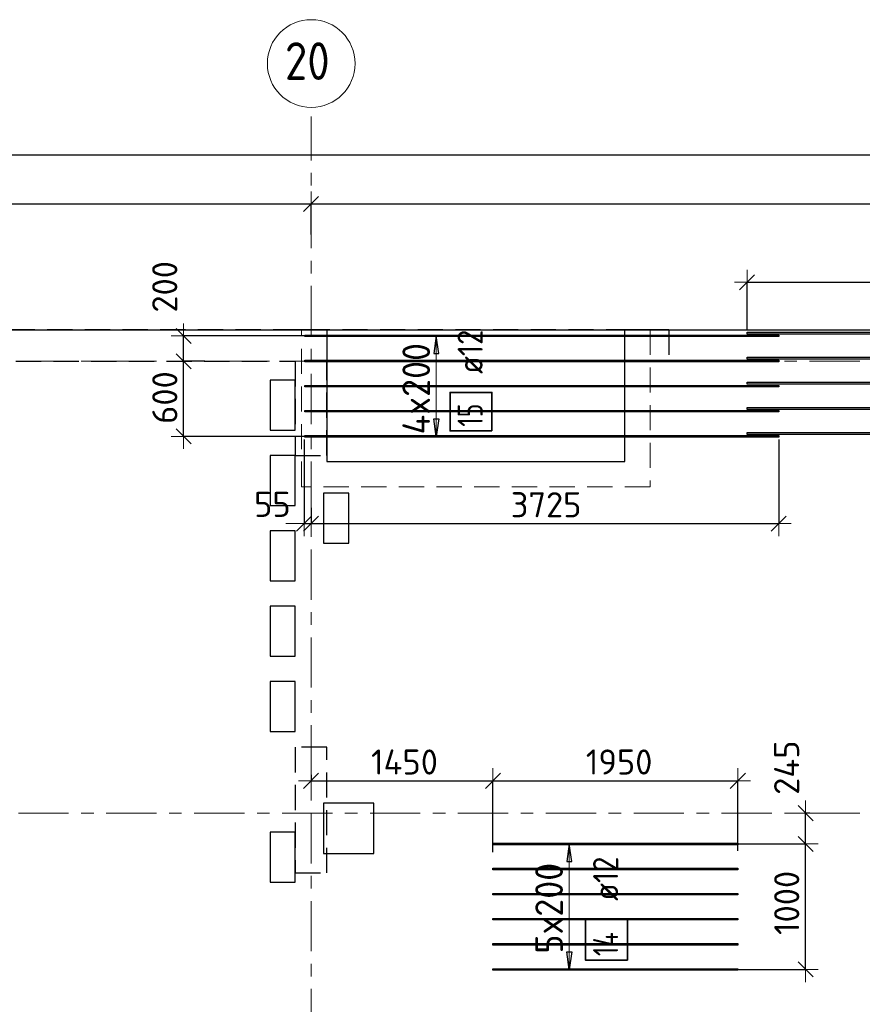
# Model space of a CAD drawing. Header units: metres. Extents: x -38 to 100, y -15 to 19.
# Tile 14 of 40: x 49 to 56, y 11 to 19. Entities that reach past the tile are written whole.
import ezdxf

# ---------------------------------------------------------------- set-up
doc = ezdxf.new("R2010")
doc.units = ezdxf.units.M
doc.header["$PDMODE"] = 65
for name, pattern in [('______11', [0.5, 0.4, -0.05, 0, -0.05]), ('______2', [0.27, 0.2, -0.07]), ('______5', [1.1, 0.8, -0.1, 0.1, -0.1])]:
    doc.linetypes.add(name, pattern=pattern)
for name, color, linetype, lineweight in [('XR$2$Осевая линия (1)', 7, '______5', 13), ('XR$2$Размерная линия (1)', 7, 'Continuous', 13), ('XR$3$Перекрытие (1)', 7, 'Continuous', 35), ('XR$3$Перекрытие (2)', 7, 'Continuous', 35), ('XR$3$Размерная линия (1)', 7, 'Continuous', 13), ('XR$5$Стена (1)', 7, 'Continuous', 35)]:
    doc.layers.add(name, color=color, linetype=linetype, lineweight=lineweight)
doc.layers.add('XR$3$Арм.стержн. Доп. Арм. ниж.зоны Х', color=7, linetype='Continuous', lineweight=35, true_color=0xff1cff)
doc.layers.add('XR$3$Арм.стержн.Доп. Арм ниж.зоны У', color=7, linetype='Continuous', lineweight=35, true_color=0x1cff1c)
doc.styles.add('ISOCPEUR', font='txt')
doc.dimstyles.new('DIMSTYLE_3', dxfattribs={"dimtxt": 0.2, "dimasz": 0.2, "dimexe": 0, "dimexo": 0, "dimgap": 0.1, "dimtad": 2, "dimdec": 0, "dimlfac": 1000, "dimrnd": 5, "dimzin": 12, "dimdsep": 46, "dimtxsty": 'ISOCPEUR', "dimblk1": 'ALL_ML_STRICH', "dimblk2": 'ALL_ML_STRICH', "dimsah": 1, "dimcen": 0, "dimclrd": 7, "dimclre": 256, "dimclrt": 7, "dimadec": 0, "dimazin": 0, "dimtfac": 1, "dimtdec": 0, "dimtix": 1, "dimtmove": 2, "dimatfit": 3, "dimfxl": 0, "dimtzin": 0, "dimlwd": 0, "dimlwe": -3, "dimarcsym": 0})
doc.dimstyles.new('DIMSTYLE_6', dxfattribs={"dimtxt": 0.2, "dimasz": 0.2, "dimexe": 0, "dimexo": 0, "dimgap": 0.1, "dimtad": 2, "dimdec": 0, "dimlfac": 1000, "dimrnd": 5, "dimzin": 12, "dimdsep": 46, "dimtxsty": 'ISOCPEUR', "dimblk1": 'ALL_ML_STRICH', "dimblk2": 'ALL_ML_STRICH', "dimsah": 1, "dimcen": 0, "dimclrd": 7, "dimclre": 256, "dimclrt": 7, "dimadec": 0, "dimazin": 0, "dimtfac": 1, "dimtdec": 0, "dimtix": 1, "dimtmove": 2, "dimatfit": 3, "dimfxl": 0, "dimtvp": 1.2, "dimtzin": 0, "dimlwd": 0, "dimlwe": -3, "dimarcsym": 0})

# ---------------------------------------------------------------- blocks, each defined once
blk = doc.blocks.new('ALL_ML_STRICH')
at = {"color": 0, "linetype": 'ByBlock', "lineweight": -2}
for p, q in [((0, -0.5), (0, 0.5)), ((-1, 0), (0.5, 0)), ((-0.3, -0.3), (0.3, 0.3))]:
    blk.add_line(p, q, dxfattribs=at)
blk = doc.blocks.new('*D19')
at = {"layer": 'DEFPOINTS', "color": 7, "linetype": 'Continuous', "lineweight": 13, "transparency": 33554687}
for p in [(0.5, 18.0429), (0.5, 17.9468), (61.6, 17.1197)]:
    blk.add_point(p, dxfattribs=at)
at = {"layer": 'XR$2$Размерная линия (1)', "color": 9, "linetype": 'Continuous', "lineweight": -2, "true_color": 0xc7c7c7, "transparency": 33554687}
for p, q in [((0.5, 17.9668), (0.5, 18.0429)), ((61.6, 17.1397), (61.6, 18.0429))]:
    blk.add_line(p, q, dxfattribs=at)
at = {"layer": 'XR$2$Размерная линия (1)', "color": 7, "linetype": 'Continuous', "lineweight": -2, "transparency": 33554687}
blk.add_line((0.5, 18.0429), (61.6, 18.0429), dxfattribs=at)
at = {"layer": 'XR$2$Размерная линия (1)', "color": 7, "linetype": 'Continuous', "lineweight": 13, "transparency": 33554687, "xscale": 0.2, "yscale": 0.2, "zscale": 0.2, "rotation": 180}
blk.add_blockref('ALL_ML_STRICH', (0.5, 18.0429), dxfattribs=at)
at = {"layer": 'XR$2$Размерная линия (1)', "color": 7, "linetype": 'Continuous', "lineweight": 13, "transparency": 33554687, "xscale": 0.2, "yscale": 0.2, "zscale": 0.2}
blk.add_blockref('ALL_ML_STRICH', (61.6, 18.0429), dxfattribs=at)
at = {"layer": 'XR$2$Размерная линия (1)', "color": 7, "linetype": 'Continuous', "lineweight": 13, "transparency": 33554687, "insert": (31.1, 18.1929), "char_height": 0.2, "width": 1, "attachment_point": 5, "style": 'ISOCPEUR'}
blk.add_mtext('\\A1;{61100}', dxfattribs=at)
blk = doc.blocks.new('*D31')
at = {"layer": 'DEFPOINTS', "color": 7, "linetype": 'Continuous', "lineweight": 13, "transparency": 33554687}
for p in [(45.65, 17.6528), (45.65, 17.6202), (51.5, 17.3896)]:
    blk.add_point(p, dxfattribs=at)
at = {"layer": 'XR$2$Размерная линия (1)', "color": 9, "linetype": 'Continuous', "lineweight": -2, "true_color": 0xc7c7c7, "transparency": 33554687}
for p, q in [((45.65, 17.6402), (45.65, 17.6528)), ((51.5, 17.4096), (51.5, 17.6528))]:
    blk.add_line(p, q, dxfattribs=at)
at = {"layer": 'XR$2$Размерная линия (1)', "color": 7, "linetype": 'Continuous', "lineweight": -2, "transparency": 33554687}
blk.add_line((45.65, 17.6528), (51.5, 17.6528), dxfattribs=at)
at = {"layer": 'XR$2$Размерная линия (1)', "color": 7, "linetype": 'Continuous', "lineweight": 13, "transparency": 33554687, "xscale": 0.2, "yscale": 0.2, "zscale": 0.2, "rotation": 180}
blk.add_blockref('ALL_ML_STRICH', (45.65, 17.6528), dxfattribs=at)
at = {"layer": 'XR$2$Размерная линия (1)', "color": 7, "linetype": 'Continuous', "lineweight": 13, "transparency": 33554687, "xscale": 0.2, "yscale": 0.2, "zscale": 0.2}
blk.add_blockref('ALL_ML_STRICH', (51.5, 17.6528), dxfattribs=at)
at = {"layer": 'XR$2$Размерная линия (1)', "color": 7, "linetype": 'Continuous', "lineweight": 13, "transparency": 33554687, "insert": (48.585, 17.8028), "char_height": 0.2, "width": 0.8, "attachment_point": 5, "style": 'ISOCPEUR'}
blk.add_mtext('\\A1;{5850}', dxfattribs=at)
blk = doc.blocks.new('*D32')
at = {"layer": 'DEFPOINTS', "color": 7, "linetype": 'Continuous', "lineweight": 13, "transparency": 33554687}
for p in [(51.5, 17.6528), (61.6, 17.4912), (51.5, 17.3896)]:
    blk.add_point(p, dxfattribs=at)
at = {"layer": 'XR$2$Размерная линия (1)', "color": 9, "linetype": 'Continuous', "lineweight": -2, "true_color": 0xc7c7c7, "transparency": 33554687}
for p, q in [((51.5, 17.4096), (51.5, 17.6528)), ((61.6, 17.5112), (61.6, 17.6528))]:
    blk.add_line(p, q, dxfattribs=at)
at = {"layer": 'XR$2$Размерная линия (1)', "color": 7, "linetype": 'Continuous', "lineweight": -2, "transparency": 33554687}
blk.add_line((51.5, 17.6528), (61.6, 17.6528), dxfattribs=at)
at = {"layer": 'XR$2$Размерная линия (1)', "color": 7, "linetype": 'Continuous', "lineweight": 13, "transparency": 33554687, "xscale": 0.2, "yscale": 0.2, "zscale": 0.2, "rotation": 180}
blk.add_blockref('ALL_ML_STRICH', (51.5, 17.6528), dxfattribs=at)
at = {"layer": 'XR$2$Размерная линия (1)', "color": 7, "linetype": 'Continuous', "lineweight": 13, "transparency": 33554687, "xscale": 0.2, "yscale": 0.2, "zscale": 0.2}
blk.add_blockref('ALL_ML_STRICH', (61.6, 17.6528), dxfattribs=at)
at = {"layer": 'XR$2$Размерная линия (1)', "color": 7, "linetype": 'Continuous', "lineweight": 13, "transparency": 33554687, "insert": (56.6, 17.8028), "char_height": 0.2, "width": 1, "attachment_point": 5, "style": 'ISOCPEUR'}
blk.add_mtext('\\A1;{10100}', dxfattribs=at)
blk = doc.blocks.new('*D43')
at = {"layer": 'DEFPOINTS', "color": 7, "linetype": 'Continuous', "lineweight": 13, "transparency": 33554687}
for p in [(54.8736, 12.5552), (54.881, 11.5552), (55.4382, 11.5552)]:
    blk.add_point(p, dxfattribs=at)
at = {"layer": 'XR$3$Размерная линия (1)', "color": 9, "linetype": 'Continuous', "lineweight": -2, "true_color": 0xc7c7c7, "transparency": 33554687}
for p, q in [((54.8936, 12.5552), (55.4382, 12.5552)), ((54.901, 11.5552), (55.4382, 11.5552))]:
    blk.add_line(p, q, dxfattribs=at)
at = {"layer": 'XR$3$Размерная линия (1)', "color": 7, "linetype": 'Continuous', "lineweight": -2, "transparency": 33554687}
blk.add_line((55.4382, 11.5552), (55.4382, 12.5552), dxfattribs=at)
at = {"layer": 'XR$3$Размерная линия (1)', "color": 7, "linetype": 'Continuous', "lineweight": 13, "transparency": 33554687, "xscale": 0.2, "yscale": 0.2, "zscale": 0.2}
for p, rotation in [((55.4382, 12.5552), 90), ((55.4382, 11.5552), 270)]:
    blk.add_blockref('ALL_ML_STRICH', p, dxfattribs=dict(at, rotation=rotation))
at = {"layer": 'XR$3$Размерная линия (1)', "color": 7, "linetype": 'Continuous', "lineweight": 13, "transparency": 33554687, "insert": (55.2882, 12.0852), "char_height": 0.2, "width": 0.8, "attachment_point": 5, "rotation": 90, "style": 'ISOCPEUR'}
blk.add_mtext('\\A1;{1000}', dxfattribs=at)
blk = doc.blocks.new('*D44')
at = {"layer": 'DEFPOINTS', "color": 7, "linetype": 'Continuous', "lineweight": 13, "transparency": 33554687}
for p in [(55.4519, 12.8), (54.8736, 12.5552), (55.4382, 12.5552)]:
    blk.add_point(p, dxfattribs=at)
at = {"layer": 'XR$3$Размерная линия (1)', "color": 9, "linetype": 'Continuous', "lineweight": -2, "true_color": 0xc7c7c7, "transparency": 33554687}
for p, q in [((55.4719, 12.8), (55.4382, 12.8)), ((54.8936, 12.5552), (55.4382, 12.5552))]:
    blk.add_line(p, q, dxfattribs=at)
at = {"layer": 'XR$3$Размерная линия (1)', "color": 7, "linetype": 'Continuous', "lineweight": -2, "transparency": 33554687}
blk.add_line((55.4382, 12.5552), (55.4382, 12.8), dxfattribs=at)
at = {"layer": 'XR$3$Размерная линия (1)', "color": 7, "linetype": 'Continuous', "lineweight": 13, "transparency": 33554687, "xscale": 0.2, "yscale": 0.2, "zscale": 0.2}
for p, rotation in [((55.4382, 12.8), 90), ((55.4382, 12.5552), 270)]:
    blk.add_blockref('ALL_ML_STRICH', p, dxfattribs=dict(at, rotation=rotation))
at = {"layer": 'XR$3$Размерная линия (1)', "color": 7, "linetype": 'Continuous', "lineweight": 13, "transparency": 33554687, "insert": (55.2875, 13.1626), "char_height": 0.2, "width": 0.6, "attachment_point": 5, "rotation": 90, "style": 'ISOCPEUR'}
blk.add_mtext('\\A1;{245}', dxfattribs=at)
blk = doc.blocks.new('*D45')
at = {"layer": 'DEFPOINTS', "color": 7, "linetype": 'Continuous', "lineweight": 13, "transparency": 33554687}
for p in [(50.6738, 16.4), (50.4859, 15.8017), (51.5424, 15.8017)]:
    blk.add_point(p, dxfattribs=at)
at = {"layer": 'XR$3$Размерная линия (1)', "color": 9, "linetype": 'Continuous', "lineweight": -2, "true_color": 0xc7c7c7, "transparency": 33554687}
for p, q in [((50.6538, 16.4), (50.4859, 16.4)), ((51.5224, 15.8017), (50.4859, 15.8017))]:
    blk.add_line(p, q, dxfattribs=at)
at = {"layer": 'XR$3$Размерная линия (1)', "color": 7, "linetype": 'Continuous', "lineweight": -2, "transparency": 33554687}
blk.add_line((50.4859, 15.8017), (50.4859, 16.4), dxfattribs=at)
at = {"layer": 'XR$3$Размерная линия (1)', "color": 7, "linetype": 'Continuous', "lineweight": 13, "transparency": 33554687, "xscale": 0.2, "yscale": 0.2, "zscale": 0.2}
for p, rotation in [((50.4859, 16.4), 90), ((50.4859, 15.8017), 270)]:
    blk.add_blockref('ALL_ML_STRICH', p, dxfattribs=dict(at, rotation=rotation))
at = {"layer": 'XR$3$Размерная линия (1)', "color": 7, "linetype": 'Continuous', "lineweight": 13, "transparency": 33554687, "insert": (50.3359, 16.1108), "char_height": 0.2, "width": 0.6, "attachment_point": 5, "rotation": 90, "style": 'ISOCPEUR'}
blk.add_mtext('\\A1;{600}', dxfattribs=at)
blk = doc.blocks.new('*D46')
at = {"layer": 'DEFPOINTS', "color": 7, "linetype": 'Continuous', "lineweight": 13, "transparency": 33554687}
for p in [(51.5116, 16.6017), (50.4859, 16.4), (50.6738, 16.4)]:
    blk.add_point(p, dxfattribs=at)
at = {"layer": 'XR$3$Размерная линия (1)', "color": 9, "linetype": 'Continuous', "lineweight": -2, "true_color": 0xc7c7c7, "transparency": 33554687}
for p, q in [((51.4916, 16.6017), (50.4859, 16.6017)), ((50.6538, 16.4), (50.4859, 16.4))]:
    blk.add_line(p, q, dxfattribs=at)
at = {"layer": 'XR$3$Размерная линия (1)', "color": 7, "linetype": 'Continuous', "lineweight": -2, "transparency": 33554687}
blk.add_line((50.4859, 16.4), (50.4859, 16.6017), dxfattribs=at)
at = {"layer": 'XR$3$Размерная линия (1)', "color": 7, "linetype": 'Continuous', "lineweight": 13, "transparency": 33554687, "xscale": 0.2, "yscale": 0.2, "zscale": 0.2}
for p, rotation in [((50.4859, 16.6017), 90), ((50.4859, 16.4), 270)]:
    blk.add_blockref('ALL_ML_STRICH', p, dxfattribs=dict(at, rotation=rotation))
at = {"layer": 'XR$3$Размерная линия (1)', "color": 7, "linetype": 'Continuous', "lineweight": 13, "transparency": 33554687, "insert": (50.3352, 16.9926), "char_height": 0.2, "width": 0.6, "attachment_point": 5, "rotation": 90, "style": 'ISOCPEUR'}
blk.add_mtext('\\A1;{200}', dxfattribs=at)
blk = doc.blocks.new('*D53')
at = {"layer": 'DEFPOINTS', "color": 7, "linetype": 'Continuous', "lineweight": 13, "transparency": 33554687}
for p in [(54.9721, 17.0285), (54.9721, 16.6325), (60.8721, 16.6325)]:
    blk.add_point(p, dxfattribs=at)
at = {"layer": 'XR$3$Размерная линия (1)', "color": 9, "linetype": 'Continuous', "lineweight": -2, "true_color": 0xc7c7c7, "transparency": 33554687}
for p, q in [((54.9721, 16.6525), (54.9721, 17.0285)), ((60.8721, 16.6525), (60.8721, 17.0285))]:
    blk.add_line(p, q, dxfattribs=at)
at = {"layer": 'XR$3$Размерная линия (1)', "color": 7, "linetype": 'Continuous', "lineweight": -2, "transparency": 33554687}
blk.add_line((54.9721, 17.0285), (60.8721, 17.0285), dxfattribs=at)
at = {"layer": 'XR$3$Размерная линия (1)', "color": 7, "linetype": 'Continuous', "lineweight": 13, "transparency": 33554687, "xscale": 0.2, "yscale": 0.2, "zscale": 0.2, "rotation": 180}
blk.add_blockref('ALL_ML_STRICH', (54.9721, 17.0285), dxfattribs=at)
at = {"layer": 'XR$3$Размерная линия (1)', "color": 7, "linetype": 'Continuous', "lineweight": 13, "transparency": 33554687, "xscale": 0.2, "yscale": 0.2, "zscale": 0.2}
blk.add_blockref('ALL_ML_STRICH', (60.8721, 17.0285), dxfattribs=at)
at = {"layer": 'XR$3$Размерная линия (1)', "color": 7, "linetype": 'Continuous', "lineweight": 13, "transparency": 33554687, "insert": (57.9321, 17.1785), "char_height": 0.2, "width": 0.8, "attachment_point": 5, "style": 'ISOCPEUR'}
blk.add_mtext('\\A1;{5900}', dxfattribs=at)
blk = doc.blocks.new('*D55')
at = {"layer": 'DEFPOINTS', "color": 7, "linetype": 'Continuous', "lineweight": 13, "transparency": 33554687}
for p in [(51.4443, 15.7957), (51.5, 15.2533), (51.4443, 15.1069)]:
    blk.add_point(p, dxfattribs=at)
at = {"layer": 'XR$3$Размерная линия (1)', "color": 9, "linetype": 'Continuous', "lineweight": -2, "true_color": 0xc7c7c7, "transparency": 33554687}
for p, q in [((51.4443, 15.7757), (51.4443, 15.1069)), ((51.5, 15.2333), (51.5, 15.1069))]:
    blk.add_line(p, q, dxfattribs=at)
at = {"layer": 'XR$3$Размерная линия (1)', "color": 7, "linetype": 'Continuous', "lineweight": -2, "transparency": 33554687}
blk.add_line((51.4443, 15.1069), (51.5, 15.1069), dxfattribs=at)
at = {"layer": 'XR$3$Размерная линия (1)', "color": 7, "linetype": 'Continuous', "lineweight": 13, "transparency": 33554687, "xscale": 0.2, "yscale": 0.2, "zscale": 0.2}
blk.add_blockref('ALL_ML_STRICH', (51.5, 15.1069), dxfattribs=at)
at = {"layer": 'XR$3$Размерная линия (1)', "color": 7, "linetype": 'Continuous', "lineweight": 13, "transparency": 33554687, "xscale": 0.2, "yscale": 0.2, "zscale": 0.2, "rotation": 180}
blk.add_blockref('ALL_ML_STRICH', (51.4443, 15.1069), dxfattribs=at)
at = {"layer": 'XR$3$Размерная линия (1)', "color": 7, "linetype": 'Continuous', "lineweight": 13, "transparency": 33554687, "insert": (51.1921, 15.2602), "char_height": 0.2, "width": 0.4, "attachment_point": 5, "style": 'ISOCPEUR'}
blk.add_mtext('\\A1;{55}', dxfattribs=at)
blk = doc.blocks.new('*D56')
at = {"layer": 'DEFPOINTS', "color": 7, "linetype": 'Continuous', "lineweight": 13, "transparency": 33554687}
for p in [(55.2243, 15.7957), (51.5, 15.2533), (51.5, 15.1069)]:
    blk.add_point(p, dxfattribs=at)
at = {"layer": 'XR$3$Размерная линия (1)', "color": 9, "linetype": 'Continuous', "lineweight": -2, "true_color": 0xc7c7c7, "transparency": 33554687}
for p, q in [((55.2243, 15.7757), (55.2243, 15.1069)), ((51.5, 15.2333), (51.5, 15.1069))]:
    blk.add_line(p, q, dxfattribs=at)
at = {"layer": 'XR$3$Размерная линия (1)', "color": 7, "linetype": 'Continuous', "lineweight": -2, "transparency": 33554687}
blk.add_line((51.5, 15.1069), (55.2243, 15.1069), dxfattribs=at)
at = {"layer": 'XR$3$Размерная линия (1)', "color": 7, "linetype": 'Continuous', "lineweight": 13, "transparency": 33554687, "xscale": 0.2, "yscale": 0.2, "zscale": 0.2, "rotation": 180}
blk.add_blockref('ALL_ML_STRICH', (51.5, 15.1069), dxfattribs=at)
at = {"layer": 'XR$3$Размерная линия (1)', "color": 7, "linetype": 'Continuous', "lineweight": 13, "transparency": 33554687, "xscale": 0.2, "yscale": 0.2, "zscale": 0.2}
blk.add_blockref('ALL_ML_STRICH', (55.2243, 15.1069), dxfattribs=at)
at = {"layer": 'XR$3$Размерная линия (1)', "color": 7, "linetype": 'Continuous', "lineweight": 13, "transparency": 33554687, "insert": (53.3721, 15.2569), "char_height": 0.2, "width": 0.8, "attachment_point": 5, "style": 'ISOCPEUR'}
blk.add_mtext('\\A1;{3725}', dxfattribs=at)
blk = doc.blocks.new('*D57')
at = {"layer": 'DEFPOINTS', "color": 7, "linetype": 'Continuous', "lineweight": 13, "transparency": 33554687}
for p in [(51.5, 13.1255), (51.5, 13.0577), (52.9487, 12.4687)]:
    blk.add_point(p, dxfattribs=at)
at = {"layer": 'XR$3$Размерная линия (1)', "color": 9, "linetype": 'Continuous', "lineweight": -2, "true_color": 0xc7c7c7, "transparency": 33554687}
for p, q in [((51.5, 13.1055), (51.5, 13.0577)), ((52.9487, 12.4887), (52.9487, 13.0577))]:
    blk.add_line(p, q, dxfattribs=at)
at = {"layer": 'XR$3$Размерная линия (1)', "color": 7, "linetype": 'Continuous', "lineweight": -2, "transparency": 33554687}
blk.add_line((51.5, 13.0577), (52.9487, 13.0577), dxfattribs=at)
at = {"layer": 'XR$3$Размерная линия (1)', "color": 7, "linetype": 'Continuous', "lineweight": 13, "transparency": 33554687, "xscale": 0.2, "yscale": 0.2, "zscale": 0.2, "rotation": 180}
blk.add_blockref('ALL_ML_STRICH', (51.5, 13.0577), dxfattribs=at)
at = {"layer": 'XR$3$Размерная линия (1)', "color": 7, "linetype": 'Continuous', "lineweight": 13, "transparency": 33554687, "xscale": 0.2, "yscale": 0.2, "zscale": 0.2}
blk.add_blockref('ALL_ML_STRICH', (52.9487, 13.0577), dxfattribs=at)
at = {"layer": 'XR$3$Размерная линия (1)', "color": 7, "linetype": 'Continuous', "lineweight": 13, "transparency": 33554687, "insert": (52.2443, 13.2077), "char_height": 0.2, "width": 0.8, "attachment_point": 5, "style": 'ISOCPEUR'}
blk.add_mtext('\\A1;{1450}', dxfattribs=at)
blk = doc.blocks.new('*D58')
at = {"layer": 'DEFPOINTS', "color": 7, "linetype": 'Continuous', "lineweight": 13, "transparency": 33554687}
for p in [(52.9487, 13.0577), (54.8987, 12.4788), (52.9487, 12.4687)]:
    blk.add_point(p, dxfattribs=at)
at = {"layer": 'XR$3$Размерная линия (1)', "color": 9, "linetype": 'Continuous', "lineweight": -2, "true_color": 0xc7c7c7, "transparency": 33554687}
for p, q in [((52.9487, 12.4887), (52.9487, 13.0577)), ((54.8987, 12.4988), (54.8987, 13.0577))]:
    blk.add_line(p, q, dxfattribs=at)
at = {"layer": 'XR$3$Размерная линия (1)', "color": 7, "linetype": 'Continuous', "lineweight": -2, "transparency": 33554687}
blk.add_line((52.9487, 13.0577), (54.8987, 13.0577), dxfattribs=at)
at = {"layer": 'XR$3$Размерная линия (1)', "color": 7, "linetype": 'Continuous', "lineweight": 13, "transparency": 33554687, "xscale": 0.2, "yscale": 0.2, "zscale": 0.2, "rotation": 180}
blk.add_blockref('ALL_ML_STRICH', (52.9487, 13.0577), dxfattribs=at)
at = {"layer": 'XR$3$Размерная линия (1)', "color": 7, "linetype": 'Continuous', "lineweight": 13, "transparency": 33554687, "xscale": 0.2, "yscale": 0.2, "zscale": 0.2}
blk.add_blockref('ALL_ML_STRICH', (54.8987, 13.0577), dxfattribs=at)
at = {"layer": 'XR$3$Размерная линия (1)', "color": 7, "linetype": 'Continuous', "lineweight": 13, "transparency": 33554687, "insert": (53.9537, 13.2077), "char_height": 0.2, "width": 0.8, "attachment_point": 5, "style": 'ISOCPEUR'}
blk.add_mtext('\\A1;{1950}', dxfattribs=at)

msp = doc.modelspace()

# ---------------------------------------------------------------- linework, layer by layer
at = {"layer": 'XR$2$Осевая линия (1)', "color": 253, "linetype": '______11', "lineweight": 13, "true_color": 0xa0a0a0, "transparency": 33554687}
for p, q in [((51.5, 6.8), (51.5, 18.35)), ((-2.63, 16.4), (62.6, 16.4)), ((-2.63, 12.8), (62.6, 12.8))]:
    msp.add_line(p, q, dxfattribs=at)
at = {"layer": 'XR$2$Осевая линия (1)', "color": 7, "linetype": 'Continuous', "lineweight": 13, "transparency": 33554687}
msp.add_circle((51.5018, 18.7712), 0.3493, dxfattribs=at)
at = {"layer": 'XR$3$Арм.стержн. Доп. Арм. ниж.зоны Х', "color": 253, "linetype": 'Continuous', "lineweight": -3, "true_color": 0xa0a0a0, "transparency": 33554687}
for p, q in [((53.5561, 12.5552), (53.4561, 12.5552)), ((53.5561, 12.5552), (53.6561, 12.5552)), ((53.5561, 11.5552), (53.4561, 11.5552)), ((53.5561, 11.5552), (53.6561, 11.5552))]:
    msp.add_line(p, q, dxfattribs=at)
at = {"layer": 'XR$3$Арм.стержн. Доп. Арм. ниж.зоны Х', "color": 7, "linetype": 'Continuous', "lineweight": 25, "transparency": 33554687}
for p, q in [((53.5561, 12.5552), (53.5361, 12.4152)), ((53.5761, 12.4152), (53.5561, 12.5552)), ((53.5361, 12.4152), (53.5761, 12.4152)), ((53.5561, 11.5552), (53.5361, 11.6952)), ((53.5361, 11.6952), (53.5761, 11.6952)), ((53.5761, 11.6952), (53.5561, 11.5552))]:
    msp.add_line(p, q, dxfattribs=at)
at = {"layer": 'XR$3$Арм.стержн. Доп. Арм. ниж.зоны Х', "color": 7, "linetype": 'Continuous', "lineweight": 13, "transparency": 33554687}
for p, q in [((53.5561, 12.5552), (53.5561, 12.5552)), ((53.5561, 11.5552), (53.5561, 12.5552)), ((53.5561, 11.5552), (53.5561, 11.5552))]:
    msp.add_line(p, q, dxfattribs=at)
at = {"layer": 'XR$3$Арм.стержн. Доп. Арм. ниж.зоны Х', "color": 34, "linetype": 'Continuous', "lineweight": 25, "transparency": 33554687}
for points in [[(54.8987, 12.5492), (52.9487, 12.5492), (52.9487, 12.5612), (54.8987, 12.5612), (54.8987, 12.5492)], [(54.8987, 12.3492), (52.9487, 12.3492), (52.9487, 12.3612), (54.8987, 12.3612), (54.8987, 12.3492)], [(54.8987, 12.1492), (52.9487, 12.1492), (52.9487, 12.1612), (54.8987, 12.1612), (54.8987, 12.1492)], [(54.8987, 11.9492), (52.9487, 11.9492), (52.9487, 11.9612), (54.8987, 11.9612), (54.8987, 11.9492)], [(54.8987, 11.7492), (52.9487, 11.7492), (52.9487, 11.7612), (54.8987, 11.7612), (54.8987, 11.7492)], [(54.8987, 11.5492), (52.9487, 11.5492), (52.9487, 11.5612), (54.8987, 11.5612), (54.8987, 11.5492)]]:
    msp.add_lwpolyline(points, dxfattribs=at)
at = {"layer": 'XR$3$Арм.стержн. Доп. Арм. ниж.зоны Х', "color": 7, "linetype": 'Continuous', "lineweight": 35, "transparency": 33554687}
msp.add_lwpolyline([(54.0194, 11.6284), (54.0194, 11.9551), (53.686, 11.9551), (53.686, 11.6284), (54.0194, 11.6284)], dxfattribs=at)
at = {"layer": 'XR$3$Арм.стержн.Доп. Арм ниж.зоны У', "color": 253, "linetype": 'Continuous', "lineweight": -3, "true_color": 0xa0a0a0, "transparency": 33554687}
for p, q in [((52.4979, 16.6017), (52.3979, 16.6017)), ((52.4979, 16.6017), (52.5979, 16.6017)), ((52.4979, 15.8017), (52.3979, 15.8017)), ((52.4979, 15.8017), (52.5979, 15.8017))]:
    msp.add_line(p, q, dxfattribs=at)
at = {"layer": 'XR$3$Арм.стержн.Доп. Арм ниж.зоны У', "color": 7, "linetype": 'Continuous', "lineweight": 25, "transparency": 33554687}
for p, q in [((52.4979, 16.6017), (52.4779, 16.4617)), ((52.5179, 16.4617), (52.4979, 16.6017)), ((52.4779, 16.4617), (52.5179, 16.4617)), ((52.4979, 15.8017), (52.4779, 15.9417)), ((52.4779, 15.9417), (52.5179, 15.9417)), ((52.5179, 15.9417), (52.4979, 15.8017))]:
    msp.add_line(p, q, dxfattribs=at)
at = {"layer": 'XR$3$Арм.стержн.Доп. Арм ниж.зоны У', "color": 7, "linetype": 'Continuous', "lineweight": 13, "transparency": 33554687}
for p, q in [((52.4979, 16.6017), (52.4979, 16.6017)), ((52.4979, 15.8017), (52.4979, 16.6017)), ((52.4979, 15.8017), (52.4979, 15.8017))]:
    msp.add_line(p, q, dxfattribs=at)
at = {"layer": 'XR$3$Арм.стержн.Доп. Арм ниж.зоны У', "color": 7, "linetype": 'Continuous', "lineweight": 25, "transparency": 33554687}
for points in [[(60.8721, 16.6165), (54.9721, 16.6165), (54.9721, 16.6325), (60.8721, 16.6325), (60.8721, 16.6165)], [(60.8721, 16.4165), (54.9721, 16.4165), (54.9721, 16.4325), (60.8721, 16.4325), (60.8721, 16.4165)], [(60.8721, 16.2165), (54.9721, 16.2165), (54.9721, 16.2325), (60.8721, 16.2325), (60.8721, 16.2165)], [(60.8721, 16.0165), (54.9721, 16.0165), (54.9721, 16.0325), (60.8721, 16.0325), (60.8721, 16.0165)], [(60.8721, 15.8165), (54.9721, 15.8165), (54.9721, 15.8325), (60.8721, 15.8325), (60.8721, 15.8165)]]:
    msp.add_lwpolyline(points, dxfattribs=at)
at = {"layer": 'XR$3$Арм.стержн.Доп. Арм ниж.зоны У', "color": 34, "linetype": 'Continuous', "lineweight": 25, "transparency": 33554687}
for points in [[(51.4512, 16.6077), (55.2243, 16.6077), (55.2243, 16.5957), (51.4512, 16.5957), (51.4512, 16.6077)], [(51.4512, 16.4077), (55.2243, 16.4077), (55.2243, 16.3957), (51.4512, 16.3957), (51.4512, 16.4077)], [(51.4512, 16.2077), (55.2243, 16.2077), (55.2243, 16.1957), (51.4512, 16.1957), (51.4512, 16.2077)], [(51.4512, 16.0077), (55.2243, 16.0077), (55.2243, 15.9957), (51.4512, 15.9957), (51.4512, 16.0077)], [(51.4512, 15.8077), (55.2243, 15.8077), (55.2243, 15.7957), (51.4512, 15.7957), (51.4512, 15.8077)]]:
    msp.add_lwpolyline(points, dxfattribs=at)
at = {"layer": 'XR$3$Арм.стержн.Доп. Арм ниж.зоны У', "color": 7, "linetype": 'Continuous', "lineweight": 35, "transparency": 33554687}
msp.add_lwpolyline([(52.9407, 15.8453), (52.9407, 16.152), (52.6074, 16.152), (52.6074, 15.8453), (52.9407, 15.8453)], dxfattribs=at)
at = {"layer": 'XR$3$Перекрытие (1)', "color": 7, "linetype": 'Continuous', "lineweight": 25, "transparency": 33554687}
for p, q in [((48.5105, 16.65), (51.625, 16.65)), ((51.625, 16.65), (51.625, 15.6)), ((54, 15.6), (54, 16.65)), ((54, 16.65), (61.85, 16.65)), ((51.175, 16.25), (51.175, 15.85)), ((51.375, 16.25), (51.175, 16.25)), ((51.375, 15.85), (51.375, 16.25)), ((51.175, 15.85), (51.375, 15.85)), ((51.175, 15.65), (51.175, 15.25)), ((51.375, 15.65), (51.175, 15.65)), ((51.375, 15.25), (51.375, 15.65)), ((51.625, 15.6), (54, 15.6)), ((51.6, 15.35), (51.6, 14.95)), ((51.8, 15.35), (51.6, 15.35)), ((51.8, 14.95), (51.8, 15.35)), ((51.175, 15.25), (51.375, 15.25)), ((51.175, 15.05), (51.175, 14.65)), ((51.375, 15.05), (51.175, 15.05)), ((51.375, 14.65), (51.375, 15.05)), ((51.6, 14.95), (51.8, 14.95)), ((51.175, 14.65), (51.375, 14.65)), ((51.175, 14.45), (51.175, 14.05)), ((51.375, 14.45), (51.175, 14.45)), ((51.375, 14.05), (51.375, 14.45)), ((51.175, 14.05), (51.375, 14.05)), ((51.175, 13.85), (51.175, 13.45)), ((51.375, 13.85), (51.175, 13.85)), ((51.375, 13.45), (51.375, 13.85)), ((51.175, 13.45), (51.375, 13.45)), ((51.6, 12.88), (51.6, 12.48)), ((52, 12.88), (51.6, 12.88)), ((52, 12.48), (52, 12.88)), ((51.175, 12.65), (51.175, 12.25)), ((51.375, 12.65), (51.175, 12.65)), ((51.375, 12.25), (51.375, 12.65)), ((51.6, 12.48), (52, 12.48)), ((51.175, 12.25), (51.375, 12.25))]:
    msp.add_line(p, q, dxfattribs=at)
at = {"layer": 'XR$3$Перекрытие (2)', "color": 7, "linetype": '______2', "lineweight": 18, "transparency": 33554687}
for p, q in [((51.425, 15.4), (51.425, 16.65)), ((54.2, 16.65), (54.2, 15.4)), ((54.2, 15.4), (51.425, 15.4))]:
    msp.add_line(p, q, dxfattribs=at)
at = {"layer": 'XR$3$Перекрытие (2)', "color": 7, "linetype": 'Continuous', "lineweight": 25, "transparency": 33554687}
msp.add_line((51.625, 16.65), (54, 16.65), dxfattribs=at)
at = {"layer": 'XR$5$Стена (1)', "color": 253, "linetype": '______2', "lineweight": -3, "true_color": 0xa0a0a0, "transparency": 33554687}
for p, q in [((51.4, 16.65), (45.85, 16.65)), ((51.6, 16.65), (51.4, 16.65)), ((54.05, 16.65), (51.6, 16.65)), ((54.05, 16.65), (54.25, 16.65)), ((54.25, 16.65), (54.05, 16.65)), ((54.3501, 16.65), (54.25, 16.65)), ((54.3501, 16.65), (54.3501, 16.4)), ((45.85, 16.4), (51.375, 16.4)), ((51.375, 16.4), (51.375, 15.65)), ((51.625, 15.65), (51.625, 16.4)), ((51.625, 16.4), (54.3501, 16.4)), ((51.375, 15.65), (51.625, 15.65)), ((51.375, 13.325), (51.375, 12.325)), ((51.625, 13.325), (51.375, 13.325)), ((51.625, 12.325), (51.625, 13.325)), ((51.375, 12.325), (51.625, 12.325))]:
    msp.add_line(p, q, dxfattribs=at)

# ---------------------------------------------------------------- texts
at = {"layer": 'XR$2$Осевая линия (1)', "color": 7, "linetype": 'Continuous', "lineweight": 13, "transparency": 33554687, "insert": (51.2918, 18.6407), "char_height": 0.3, "width": 0.550812, "attachment_point": 7, "style": 'ISOCPEUR'}
msp.add_mtext('\\W0.87;20', dxfattribs=at)
at = {"layer": 'XR$3$Арм.стержн. Доп. Арм. ниж.зоны Х', "color": 7, "linetype": 'Continuous', "lineweight": 13, "transparency": 33554687, "insert": (53.5061, 11.6812), "char_height": 0.22, "width": 0.873359, "attachment_point": 7, "rotation": 90, "style": 'ISOCPEUR'}
msp.add_mtext('\\W0.95;5x200', dxfattribs=at)
at = {"layer": 'XR$3$Арм.стержн. Доп. Арм. ниж.зоны Х', "color": 7, "linetype": 'Continuous', "lineweight": 25, "transparency": 33554687, "char_height": 0.2, "attachment_point": 7, "rotation": 90, "style": 'ISOCPEUR'}
for s, insert, width in [('\\W0.89; ø12 ', (53.946, 11.9884), 0.749105), ('\\W0.76;14', (53.946, 11.6618), 0.336375)]:
    msp.add_mtext(s, dxfattribs=dict(at, insert=insert, width=width))
at = {"layer": 'XR$3$Арм.стержн.Доп. Арм ниж.зоны У', "color": 7, "linetype": 'Continuous', "lineweight": 25, "transparency": 33554687, "char_height": 0.2, "attachment_point": 7, "rotation": 90, "style": 'ISOCPEUR'}
for s, insert, width in [('\\W0.89; ø12 ', (52.8674, 16.1853), 0.749105), ('\\W0.75;15', (52.8674, 15.8787), 0.314854)]:
    msp.add_mtext(s, dxfattribs=dict(at, insert=insert, width=width))
at = {"layer": 'XR$3$Арм.стержн.Доп. Арм ниж.зоны У', "color": 7, "linetype": 'Continuous', "lineweight": 13, "transparency": 33554687, "insert": (52.4479, 15.8167), "char_height": 0.22, "width": 0.895564, "attachment_point": 7, "rotation": 90, "style": 'ISOCPEUR'}
msp.add_mtext('\\W0.95;4x200', dxfattribs=at)

# ---------------------------------------------------------------- dimensions: what is measured, and where the dimension line sits
at = {"layer": 'XR$2$Размерная линия (1)', "color": 7, "linetype": 'Continuous', "lineweight": 13, "transparency": 33554687}
for base, p1, p2, picture, middle in [((61.6, 18.0429), (0.5, 17.9668), (61.6, 17.1397), '*D19', (31.1, 18.1929)), ((51.5, 17.6528), (45.65, 17.6402), (51.5, 17.4096), '*D31', (48.585, 17.8028)), ((61.6, 17.6528), (51.5, 17.4096), (61.6, 17.5112), '*D32', (56.6, 17.8028))]:
    dim = msp.add_linear_dim(base=base, p1=p1, p2=p2, dimstyle='DIMSTYLE_3', override={"dimpost": '<>', "dimclrd": 7, "dimclre": 9, "dimclrt": 7, "dimlwd": 0, "dimlwe": 65533}, dxfattribs=at)
    dim.commit()
    dim.dimension.update_dxf_attribs({"geometry": picture, "text_midpoint": middle, "dimtype": 160})
at = {"layer": 'XR$3$Размерная линия (1)', "color": 7, "linetype": 'Continuous', "lineweight": 13, "transparency": 33554687}
for base, p1, p2, dimstyle, picture, middle in [((50.4859, 16.6017), (50.6538, 16.4), (51.4916, 16.6017), 'DIMSTYLE_6', '*D46', (50.3352, 16.9926)), ((50.4859, 16.4), (51.5224, 15.8017), (50.6538, 16.4), 'DIMSTYLE_3', '*D45', (50.3359, 16.1108)), ((55.4382, 12.8), (54.8936, 12.5552), (55.4719, 12.8), 'DIMSTYLE_6', '*D44', (55.2875, 13.1626)), ((55.4382, 12.5552), (54.901, 11.5552), (54.8936, 12.5552), 'DIMSTYLE_3', '*D43', (55.2882, 12.0852))]:
    dim = msp.add_linear_dim(base=base, p1=p1, p2=p2, angle=90, dimstyle=dimstyle, override={"dimpost": '<>', "dimclrd": 7, "dimclre": 9, "dimclrt": 7, "dimlwd": 0, "dimlwe": 65533}, dxfattribs=at)
    dim.commit()
    dim.dimension.update_dxf_attribs({"geometry": picture, "text_midpoint": middle, "dimtype": 160})
for base, p1, p2, dimstyle, picture, middle in [((60.8721, 17.0285), (54.9721, 16.6525), (60.8721, 16.6525), 'DIMSTYLE_3', '*D53', (57.9321, 17.1785)), ((51.5, 15.1069), (51.4443, 15.7757), (51.5, 15.2333), 'DIMSTYLE_6', '*D55', (51.1921, 15.2602)), ((55.2243, 15.1069), (51.5, 15.2333), (55.2243, 15.7757), 'DIMSTYLE_3', '*D56', (53.3721, 15.2569)), ((52.9487, 13.0577), (51.5, 13.1055), (52.9487, 12.4887), 'DIMSTYLE_3', '*D57', (52.2443, 13.2077)), ((54.8987, 13.0577), (52.9487, 12.4887), (54.8987, 12.4988), 'DIMSTYLE_3', '*D58', (53.9537, 13.2077))]:
    dim = msp.add_linear_dim(base=base, p1=p1, p2=p2, dimstyle=dimstyle, override={"dimpost": '<>', "dimclrd": 7, "dimclre": 9, "dimclrt": 7, "dimlwd": 0, "dimlwe": 65533}, dxfattribs=at)
    dim.commit()
    dim.dimension.update_dxf_attribs({"geometry": picture, "text_midpoint": middle, "dimtype": 160})

doc.saveas('drawing.dxf')
